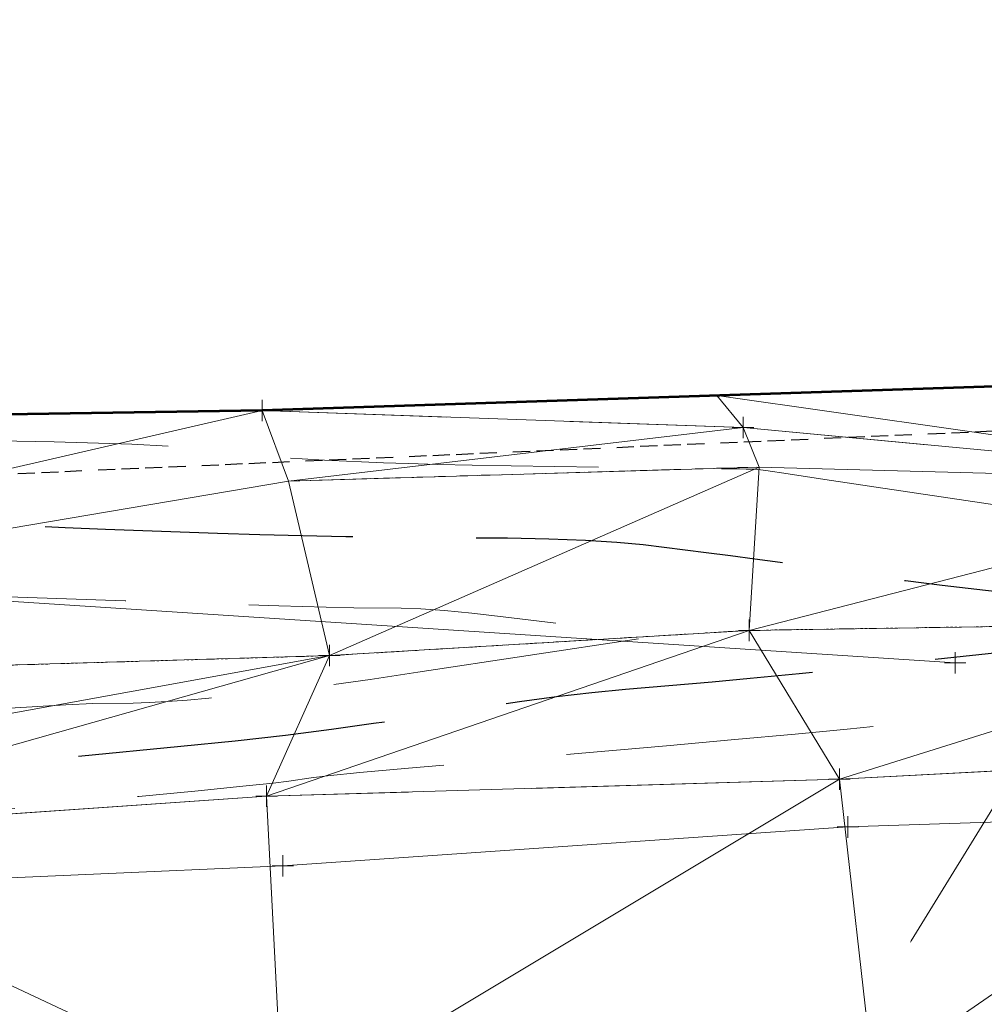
# Model space of a CAD drawing. Extents: x 2312693 to 2320081, y 680305 to 681656.
# Tile 29 of 37: x 2317167 to 2317212, y 681101 to 681147. Entities that reach past the tile are written whole.
import ezdxf

# ---------------------------------------------------------------- set-up
doc = ezdxf.new("R2010")
doc.units = 0
doc.header["$MEASUREMENT"] = 0
for name, pattern in [('DGN Style 2', [14.384926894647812, 8.630956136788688, -5.753970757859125]), ('DGN Style 3', [20.138897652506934, 14.38492689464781, -5.753970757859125]), ('fenceex', [0.9999999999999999, 0.85, -0.075, -0.075]), ('rowex', [4.85, 0.8, -0.375, -0.375, 0.8, -0.3, 0.8, -0.3, 0.8, -0.3]), ('stream', [1.4000000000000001, 0.7, -0.1, 0.1, -0.1, 0.1, -0.1, 0.1, -0.1]), ('treelt', [0.3, -0.15, -0.15])]:
    doc.linetypes.add(name, pattern=pattern)
for name, color, linetype, lineweight in [('DR_X_Ditch', 133, 'stream', 0), ('DT_X_Contour_Major', 132, 'DGN Style 3', 30), ('DT_X_Contour_Minor', 136, 'DGN Style 3', 0), ('DT_X_Terrain_Ground_Line', 92, 'DGN Style 3', 13), ('DT_X_Triangles', 91, 'Continuous', 0), ('PM_X_Transverse_Line', 7, 'Continuous', 0), ('PV_X_EOP', 7, 'DGN Style 3', 0), ('RD_X_Fence', 230, 'fenceex', 0), ('RW_X_Fee_RW', 6, 'rowex', 30), ('SV_X_Top_of_Bank', 97, 'DGN Style 2', 0), ('VG_X_Tree_Line_Lt', 3, 'treelt', 0)]:
    doc.layers.add(name, color=color, linetype=linetype, lineweight=lineweight)
doc.layers.add('SV_X_Shot_Marker (Construction)', color=40, linetype='Continuous', lineweight=0, transparency=0.5)
doc.layers.add('SV_X_Terrain_Boundary', color=7, linetype='Continuous', lineweight=53, plot=False)

# ---------------------------------------------------------------- blocks, each defined once
blk = doc.blocks.new('SVPT_216')
at = {"layer": 'SV_X_Shot_Marker (Construction)', "transparency": 33554495}
for p, q in [((1.455191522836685e-11, 0.02500000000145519), (1.455191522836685e-11, -0.02500000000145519)), ((-0.02499999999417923, 0), (0.02500000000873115, 0))]:
    blk.add_line(p, q, dxfattribs=at)
blk.add_point((1.455191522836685e-11, 0), dxfattribs=at)
blk = doc.blocks.new('SVPT_217')
at = {"layer": 'SV_X_Shot_Marker (Construction)', "transparency": 33554495}
for p, q in [((1.455191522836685e-11, 0.02500000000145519), (1.455191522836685e-11, -0.02500000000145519)), ((-0.02499999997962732, 0), (0.02500000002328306, 0))]:
    blk.add_line(p, q, dxfattribs=at)
blk.add_point((1.455191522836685e-11, 0), dxfattribs=at)
blk = doc.blocks.new('SVPT_218')
at = {"layer": 'SV_X_Shot_Marker (Construction)', "transparency": 33554495}
for p, q in [((0, 0.02500000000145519), (0, -0.02500000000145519)), ((-0.02499999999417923, 0), (0.02500000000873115, 0))]:
    blk.add_line(p, q, dxfattribs=at)
blk.add_point((0, 0), dxfattribs=at)
blk = doc.blocks.new('SVPT_219')
at = {"layer": 'SV_X_Shot_Marker (Construction)', "transparency": 33554495}
for p, q in [((0, 0.02500000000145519), (0, -0.02500000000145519)), ((-0.02499999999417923, 0), (0.02499999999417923, 0))]:
    blk.add_line(p, q, dxfattribs=at)
blk.add_point((0, 0), dxfattribs=at)
blk = doc.blocks.new('SVPT_423')
at = {"layer": 'SV_X_Shot_Marker (Construction)', "transparency": 33554495}
for p, q in [((0, 0.02500000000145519), (0, -0.02499999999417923)), ((-0.02499999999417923, 7.275957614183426e-12), (0.02500000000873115, 7.275957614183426e-12))]:
    blk.add_line(p, q, dxfattribs=at)
blk.add_point((0, 7.275957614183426e-12), dxfattribs=at)
blk = doc.blocks.new('SVPT_425')
at = {"layer": 'SV_X_Shot_Marker (Construction)', "transparency": 33554495}
for p, q in [((0, 0.02500000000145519), (0, -0.02499999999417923)), ((-0.02499999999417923, 7.275957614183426e-12), (0.02499999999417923, 7.275957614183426e-12))]:
    blk.add_line(p, q, dxfattribs=at)
blk.add_point((0, 7.275957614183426e-12), dxfattribs=at)
blk = doc.blocks.new('SVPT_427')
at = {"layer": 'SV_X_Shot_Marker (Construction)', "transparency": 33554495}
for p, q in [((0, 0.02500000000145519), (0, -0.02500000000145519)), ((-0.02499999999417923, 0), (0.02500000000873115, 0))]:
    blk.add_line(p, q, dxfattribs=at)
blk.add_point((0, 0), dxfattribs=at)
blk = doc.blocks.new('SVPT_428')
at = {"layer": 'SV_X_Shot_Marker (Construction)', "transparency": 33554495}
for p, q in [((-1.455191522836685e-11, 0.02500000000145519), (-1.455191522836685e-11, -0.02500000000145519)), ((-0.02500000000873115, 0), (0.02499999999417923, 0))]:
    blk.add_line(p, q, dxfattribs=at)
blk.add_point((-1.455191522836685e-11, 0), dxfattribs=at)
blk = doc.blocks.new('SVPT_429')
at = {"layer": 'SV_X_Shot_Marker (Construction)', "transparency": 33554495}
for p, q in [((0, 0.02499999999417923), (0, -0.02500000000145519)), ((-0.02499999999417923, 0), (0.02499999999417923, 0))]:
    blk.add_line(p, q, dxfattribs=at)
blk.add_point((0, 0), dxfattribs=at)
blk = doc.blocks.new('*U658', base_point=(2316970.9905, 681325.163, 1161.5595))
at = {"layer": 'DT_X_Contour_Major', "elevation": 1155.000000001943, "flags": 128}
blk.add_lwpolyline([(2317087.897176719, 681125.9102340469), (2317102.297665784, 681125.5300231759), (2317105.187477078, 681125.4509519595), (2317107.685272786, 681125.3766858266), (2317109.791052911, 681125.3072247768), (2317111.504817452, 681125.2425688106), (2317115.552168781, 681125.0765596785), (2317117.637293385, 681125.0143891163), (2317120.857153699, 681124.9523842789), (2317125.211749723, 681124.8905451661), (2317130.701081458, 681124.8288717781), (2317146.852280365, 681124.6646303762), (2317152.308004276, 681124.5938421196), (2317156.561776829, 681124.504658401), (2317159.613598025, 681124.3970792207), (2317161.463467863, 681124.2711045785), (2317164.793852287, 681123.9106449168), (2317166.131920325, 681123.7838805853), (2317167.648336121, 681123.673932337), (2317169.343099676, 681123.5808001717), (2317171.216210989, 681123.5044840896), (2317176.448971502, 681123.3233959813), (2317178.423662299, 681123.261590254), (2317180.423164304, 681123.2119891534), (2317182.447477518, 681123.1745926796), (2317184.496601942, 681123.1494008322), (2317189.994015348, 681123.0984954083), (2317191.936273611, 681123.0647052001), (2317193.639988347, 681123.001513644), (2317195.105159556, 681122.9089207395), (2317196.331787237, 681122.7869264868), (2317199.284736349, 681122.4224066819), (2317200.406642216, 681122.2800553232), (2317201.557647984, 681122.1263911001), (2317202.737753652, 681121.9614140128), (2317203.94695922, 681121.7851240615), (2317207.210307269, 681121.2999337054), (2317208.595349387, 681121.1076738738), (2317210.302964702, 681120.8947871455), (2317212.333153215, 681120.6612735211), (2317214.685914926, 681120.4071330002), (2317226.418140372, 681119.1730144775), (2317209.742444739, 681117.3913988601), (2317206.425787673, 681117.0408084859), (2317203.622543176, 681116.752586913), (2317201.332711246, 681116.5267341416), (2317199.556291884, 681116.3632501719), (2317195.503723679, 681116.0104513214), (2317193.940314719, 681115.8591971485), (2317192.289513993, 681115.6700337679), (2317190.551321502, 681115.4429611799), (2317188.725737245, 681115.1779793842), (2317183.740990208, 681114.4208156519), (2317181.776205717, 681114.1406851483), (2317179.620412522, 681113.8681664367), (2317177.273610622, 681113.6032595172), (2317174.735800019, 681113.3459643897), (2317167.713626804, 681112.6699931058), (2317165.190850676, 681112.4449068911), (2317162.889152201, 681112.27662671), (2317160.808531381, 681112.1651525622), (2317158.948988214, 681112.1104844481), (2317154.284976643, 681112.0404441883), (2317152.597220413, 681112.0064588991), (2317151.031960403, 681111.9570332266), (2317149.589196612, 681111.8921671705), (2317148.268929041, 681111.8118607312), (2317144.91154381, 681111.5771230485), (2317143.409242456, 681111.4806554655), (2317141.420377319, 681111.3673059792), (2317138.944948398, 681111.2370745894), (2317135.982955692, 681111.0899612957), (2317127.435556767, 681110.675149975), (2317124.430128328, 681110.5243386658), (2317121.824392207, 681110.3830132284), (2317119.618348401, 681110.2511736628), (2317117.811996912, 681110.1288199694), (2317110.314972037, 681109.5799697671), (2317098.600407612, 681107.7226389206), (2317096.348596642, 681107.3666428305), (2317094.613691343, 681107.0946534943), (2317093.395691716, 681106.906670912), (2317092.694597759, 681106.8026950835), (2317090.628939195, 681106.5134903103), (2317089.695581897, 681104.7571271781), (2317089.452353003, 681104.201028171), (2317089.122676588, 681103.2854582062), (2317088.706552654, 681102.0104172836), (2317088.2039812, 681100.3759054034), (2317085.656936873, 681091.9094177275), (2317092.246207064, 681084.9604261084), (2317093.526147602, 681083.5961970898), (2317094.541996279, 681082.4816492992), (2317095.293753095, 681081.6167827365), (2317095.781418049, 681081.0015974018), (2317097.440973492, 681078.7133220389), (2317100.197619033, 681078.4230647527), (2317100.950569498, 681078.3445738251), (2317102.028001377, 681078.2334970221), (2317103.42991467, 681078.0898343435), (2317105.156309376, 681077.9135857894), (2317113.969941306, 681077.0150588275), (2317118.809772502, 681076.9835686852), (2317119.800047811, 681076.9744057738), (2317120.696660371, 681076.9604128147), (2317121.499610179, 681076.941589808), (2317122.208897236, 681076.9179367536), (2317123.975445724, 681076.8484218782), (2317125.059760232, 681076.8194473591), (2317126.987792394, 681076.7846599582), (2317129.759542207, 681076.7440596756), (2317133.375009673, 681076.6976465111), (2317144.141213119, 681076.5661275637), (2317147.961608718, 681076.5176080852), (2317151.348142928, 681076.4706888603), (2317154.300815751, 681076.4253698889), (2317156.819627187, 681076.3816511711), (2317162.957975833, 681076.267201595), (2317165.750891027, 681076.1979810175), (2317169.525875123, 681076.076156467), (2317174.282928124, 681075.9017279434), (2317180.022050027, 681075.6746954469), (2317196.635800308, 681074.9991368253), (2317202.095832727, 681074.7772031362), (2317206.015617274, 681074.6180710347), (2317208.395153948, 681074.5217405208), (2317209.23444275, 681074.4882115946), (2317209.418882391, 681074.4825365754), (2317209.488337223, 681074.4796661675), (2317209.558371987, 681074.4753112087), (2317209.628986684, 681074.4694716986), (2317209.700181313, 681074.4621476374), (2317210.033776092, 681074.4245047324), (2317209.959732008, 681074.3734069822), (2317209.944894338, 681074.3630563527), (2317209.932114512, 681074.3539035), (2317209.921392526, 681074.3459484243), (2317209.912728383, 681074.3391911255), (2317209.892367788, 681074.3227686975), (2317209.91889768, 681074.180940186), (2317210.0137578, 681073.7677714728), (2317210.176948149, 681073.0832625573), (2317210.408468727, 681072.1274134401), (2317211.648335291, 681067.0336570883)], dxfattribs=at)
at = {"layer": 'DT_X_Contour_Minor', "flags": 128}
for points, elevation in [([(2317216.181891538, 681130.2959066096), (2317227.585707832, 681127.5703844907), (2317230.38885839, 681126.9004290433), (2317230.782286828, 681126.786014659), (2317231.052024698, 681126.6603931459), (2317231.198071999, 681126.523564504), (2317231.220428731, 681126.3755287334), (2317231.036148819, 681125.6585451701), (2317240.717687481, 681123.4094218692), (2317242.528482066, 681122.9233781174), (2317243.811634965, 681122.429156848), (2317244.56714618, 681121.926758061), (2317244.795015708, 681121.4161817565), (2317244.699145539, 681120.0437415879), (2317244.57073443, 681119.5305182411), (2317244.257403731, 681119.0201783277), (2317243.759153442, 681118.5127218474), (2317243.075983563, 681118.0081488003), (2317241.007637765, 681116.6664652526), (2317240.268007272, 681116.2123526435), (2317239.60037514, 681115.8562774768), (2317239.004741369, 681115.5982397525), (2317238.481105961, 681115.4382394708), (2317237.180742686, 681115.1422886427), (2317236.619277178, 681115.0280854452), (2317235.91015311, 681114.9074389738), (2317235.053370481, 681114.7803492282), (2317234.048929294, 681114.6468162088), (2317231.173541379, 681114.282137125), (2317229.943917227, 681114.1297390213), (2317228.411585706, 681113.9460540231), (2317226.576546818, 681113.7310821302), (2317224.438800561, 681113.4848233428), (2317213.756334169, 681112.2626129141), (2317208.852995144, 681104.2659430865), (2317207.891459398, 681102.7090170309), (2317207.108283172, 681101.4653830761), (2317206.503466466, 681100.5350412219), (2317206.077009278, 681099.9179914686), (2317204.50304795, 681097.7694408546), (2317205.28726749, 681088.7278569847), (2317205.44282727, 681087.0142605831), (2317205.573412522, 681085.7484358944), (2317205.679023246, 681084.9303829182), (2317205.759659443, 681084.5601016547), (2317206.077687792, 681083.8769230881), (2317206.571661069, 681083.8306977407), (2317206.691742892, 681083.8186369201), (2317206.840285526, 681083.8022653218), (2317207.017288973, 681083.7815829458), (2317207.222753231, 681083.7565897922), (2317207.808605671, 681083.6841936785), (2317208.141715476, 681083.6443014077), (2317208.70165556, 681083.5789216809), (2317209.488425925, 681083.488054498), (2317210.502026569, 681083.3716998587), (2317213.507401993, 681083.0274375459), (2317214.790358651, 681082.9002922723), (2317216.385197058, 681082.777053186), (2317218.291917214, 681082.6577202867), (2317220.510519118, 681082.5422935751), (2317226.842633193, 681082.2396972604), (2317229.168681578, 681082.1383451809), (2317231.397741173, 681082.0612361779), (2317233.529811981, 681082.0083702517), (2317235.564894, 681081.9797474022), (2317240.862461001, 681081.9357439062), (2317242.943270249, 681081.9012054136), (2317245.212522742, 681081.8305925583), (2317247.670218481, 681081.7239053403), (2317250.316357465, 681081.5811437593), (2317257.62398575, 681081.1523470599), (2317260.390473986, 681080.992341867), (2317263.20921748, 681080.8339238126), (2317266.080216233, 681080.6770928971), (2317269.003470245, 681080.5218491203), (2317282.767251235, 681079.8010814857), (2317275.261209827, 681077.7990765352), (2317273.672549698, 681077.3597079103), (2317272.123444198, 681076.8996041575), (2317270.613893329, 681076.4187652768), (2317269.143897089, 681075.9171912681), (2317265.276646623, 681074.5520137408), (2317263.935598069, 681074.0890611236), (2317262.812890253, 681073.7240864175), (2317261.908523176, 681073.4570896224), (2317261.222496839, 681073.2880707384), (2317259.684214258, 681072.9679909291), (2317259.170896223, 681072.8529588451), (2317258.784654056, 681072.7479224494), (2317258.525487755, 681072.6528817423), (2317258.393397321, 681072.5678367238), (2317258.073485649, 681072.1942832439), (2317257.645563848, 681070.0140683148), (2317257.557286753, 681069.5961252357), (2317257.475850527, 681069.2766738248), (2317257.401255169, 681069.0557140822), (2317257.33350068, 681068.933246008), (2317257.033275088, 681068.5915422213)], 1157.000000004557), ([(2317119.485004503, 681128.1400245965), (2317156.413488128, 681127.764499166), (2317163.471243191, 681127.6796211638), (2317168.818015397, 681127.5859266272), (2317172.453804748, 681127.4834155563), (2317174.378611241, 681127.3720879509), (2317177.230118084, 681127.0634589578), (2317178.295518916, 681126.956442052), (2317179.353091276, 681126.8668630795), (2317180.402835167, 681126.7947220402), (2317181.444750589, 681126.7400189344), (2317184.212753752, 681126.6173945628), (2317185.363355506, 681126.5736776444), (2317186.739158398, 681126.534495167), (2317188.340162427, 681126.4998471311), (2317190.166367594, 681126.4697335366), (2317195.336516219, 681126.3954765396), (2317197.07655062, 681126.3707074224), (2317198.419042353, 681126.3520928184), (2317199.363991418, 681126.3396327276), (2317199.911397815, 681126.3333271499), (2317200.841091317, 681126.3247182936), (2317201.150178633, 681126.3213958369), (2317201.380170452, 681126.3178851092), (2317201.531066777, 681126.3141861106), (2317201.602867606, 681126.310298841), (2317201.688875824, 681126.2996817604), (2317202.058221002, 681126.2454801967), (2317203.101750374, 681126.0908383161), (2317204.819463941, 681125.8357561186), (2317207.211361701, 681125.4802336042), (2317214.488667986, 681124.3982531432), (2317217.038560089, 681124.0261847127), (2317219.230256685, 681123.7214647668), (2317221.063757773, 681123.4840933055), (2317222.539063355, 681123.314070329), (2317225.99561756, 681122.9504737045), (2317227.397843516, 681122.7779583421), (2317229.012105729, 681122.533109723), (2317230.838404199, 681122.2159278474), (2317232.876738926, 681121.8264127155), (2317238.595013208, 681120.6912613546), (2317240.479162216, 681120.3169684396), (2317241.84290353, 681120.0454532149), (2317242.686237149, 681119.8767156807), (2317243.009163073, 681119.8107558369), (2317243.176421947, 681119.7718998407), (2317243.231211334, 681119.7578270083), (2317243.270135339, 681119.7447505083), (2317243.293193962, 681119.7326703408), (2317243.300387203, 681119.7215865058), (2317243.298415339, 681119.6933580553), (2317243.29577417, 681119.6828020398), (2317243.289329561, 681119.6723053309), (2317243.279081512, 681119.6618679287), (2317243.265030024, 681119.651489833), (2317243.222488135, 681119.623893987), (2317243.007449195, 681119.5690751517), (2317242.39423879, 681119.4253155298), (2317241.382856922, 681119.1926151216), (2317239.97330359, 681118.870973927), (2317235.683599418, 681117.8946763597), (2317234.211639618, 681117.5661609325), (2317233.013038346, 681117.3128378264), (2317232.087795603, 681117.1347070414), (2317231.435911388, 681117.0317685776), (2317230.062031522, 681116.8575224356), (2317229.378024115, 681116.7736665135), (2317228.356411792, 681116.6527833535), (2317226.997194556, 681116.4948729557), (2317225.300372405, 681116.2999353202), (2317220.32537345, 681115.7307319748), (2317218.460526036, 681115.5191299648), (2317216.597233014, 681115.3112264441), (2317214.735494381, 681115.1070214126), (2317212.875310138, 681114.9065148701), (2317207.916891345, 681114.3767620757), (2317205.866287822, 681114.1660582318), (2317203.433291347, 681113.931261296), (2317200.617901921, 681113.672371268), (2317197.420119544, 681113.3893881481), (2317188.382842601, 681112.6026423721), (2317185.368683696, 681112.337078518), (2317183.104164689, 681112.1304462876), (2317181.589285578, 681111.9827456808), (2317180.824046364, 681111.8939766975), (2317179.782928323, 681111.7358349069), (2317179.052591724, 681111.6465255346), (2317177.642420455, 681111.4972037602), (2317175.552414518, 681111.2878695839), (2317172.782573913, 681111.0185230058), (2317158.270370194, 681109.6215433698), (2317156.429216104, 681108.0892861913), (2317156.01061441, 681107.6200520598), (2317155.543875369, 681106.8690313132), (2317155.028998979, 681105.8362239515), (2317154.465985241, 681104.5216299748), (2317152.900432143, 681100.6403305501), (2317152.367296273, 681099.3250825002), (2317151.942053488, 681098.2903129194), (2317151.624703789, 681097.5360218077), (2317151.415247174, 681097.062209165), (2317151.000553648, 681096.1726800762), (2317150.861794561, 681095.8718918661), (2317150.756537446, 681095.6366740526), (2317150.684782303, 681095.4670266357), (2317150.646529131, 681095.3629496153), (2317150.546185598, 681095.0302544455), (2317151.371360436, 681093.8229574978), (2317151.632440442, 681093.427577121), (2317152.062034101, 681092.758848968), (2317152.660141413, 681091.8167730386), (2317153.426762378, 681090.6013493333), (2317155.695769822, 681086.9957557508), (2317156.468520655, 681085.7627859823), (2317157.085017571, 681084.7680718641), (2317157.545260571, 681084.0116133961), (2317157.849249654, 681083.4934105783), (2317158.903272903, 681081.6310606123), (2317174.011838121, 681080.3586150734), (2317176.894524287, 681080.1153684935), (2317179.067483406, 681079.9309625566), (2317180.530715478, 681079.8053972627), (2317181.284220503, 681079.7386726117), (2317182.347264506, 681079.6391943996), (2317182.713914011, 681079.6043487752), (2317183.016579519, 681079.5744205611), (2317183.255261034, 681079.5494097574), (2317183.429958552, 681079.5293163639), (2317184.095917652, 681079.4470211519), (2317202.429429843, 681078.8829177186), (2317206.144954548, 681078.7457797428), (2317209.434309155, 681078.5761244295), (2317212.297493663, 681078.373951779), (2317214.734508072, 681078.1392617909), (2317220.664986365, 681077.470065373), (2317222.732393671, 681077.244680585), (2317224.486756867, 681077.0704235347), (2317225.928075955, 681076.947294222), (2317227.056350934, 681076.8752926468), (2317229.647692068, 681076.7514587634), (2317230.853265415, 681076.7078746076), (2317232.526479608, 681076.6699975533), (2317234.667334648, 681076.6378276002), (2317237.275830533, 681076.6113647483), (2317250.539973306, 681076.5011880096), (2317242.468378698, 681074.8216822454), (2317240.900561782, 681074.4432615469), (2317239.656365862, 681074.0277876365), (2317238.735790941, 681073.5752605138), (2317238.138837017, 681073.0856801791), (2317236.108167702, 681070.7145144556), (2317236.037741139, 681070.3556987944), (2317235.976683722, 681070.2339572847), (2317235.823694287, 681070.0225108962), (2317235.578772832, 681069.721359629), (2317235.241919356, 681069.330503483), (2317233.455428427, 681067.2971967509)], 1156.000000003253), ([(2316751.891051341, 681116.1990886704), (2316751.669681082, 681115.7647972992), (2316751.596110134, 681115.5084501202), (2316751.470270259, 681114.925533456), (2316751.292161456, 681114.0160473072), (2316751.061783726, 681112.7799916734), (2316750.377751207, 681109.0484173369), (2316750.220204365, 681107.8212226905), (2316750.260588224, 681106.9383195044), (2316750.498902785, 681106.3997077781), (2316750.935148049, 681106.2053875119), (2316753.432797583, 681106.101906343), (2316755.924047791, 681105.6247068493), (2316757.164356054, 681105.5019518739), (2316759.817602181, 681105.3382010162), (2316763.883786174, 681105.1334542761), (2316769.362908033, 681104.887711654), (2316785.857816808, 681104.1777368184), (2316791.511072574, 681103.9450629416), (2316796.099658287, 681103.7795224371), (2316799.623573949, 681103.6811153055), (2316802.082819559, 681103.6498415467), (2316807.221247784, 681103.6559560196), (2316809.663326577, 681103.6677745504), (2316813.135741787, 681103.6986442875), (2316817.638493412, 681103.7485652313), (2316823.171581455, 681103.8175373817), (2316839.300264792, 681104.0268647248), (2316844.972087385, 681104.0943330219), (2316849.89104266, 681104.1397424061), (2316854.057130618, 681104.1630928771), (2316857.470351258, 681104.1643844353), (2316865.568449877, 681104.1384167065), (2316869.187053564, 681104.2263868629), (2316873.969290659, 681104.5097731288), (2316879.915161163, 681104.9885755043), (2316887.024665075, 681105.6627939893), (2316907.534853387, 681107.7212647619), (2316914.375274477, 681108.3994647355), (2316919.51389651, 681108.8902115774), (2316922.950719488, 681109.1935052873), (2316924.685743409, 681109.309345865), (2316927.043408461, 681109.3683165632), (2316927.924805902, 681109.4053263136), (2316928.800749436, 681109.4721275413), (2316929.671239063, 681109.5687202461), (2316930.536274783, 681109.695104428), (2316934.560382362, 681110.3544107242), (2316951.499174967, 681108.4201253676), (2316954.827706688, 681108.069635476), (2316957.553819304, 681107.8471452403), (2316959.677512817, 681107.75265466), (2316961.198787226, 681107.7861637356), (2316964.452293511, 681108.0461874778), (2316965.778657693, 681108.1356203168), (2316967.317620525, 681108.2089010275), (2316969.069182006, 681108.2660296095), (2316971.033342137, 681108.307006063), (2316976.554567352, 681108.3947404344), (2316978.691171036, 681108.4228007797), (2316980.960063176, 681108.4411810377), (2316983.361243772, 681108.4498812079), (2316985.894712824, 681108.4489012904), (2316992.827014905, 681108.433381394), (2316995.358389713, 681108.4238627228), (2316997.753287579, 681108.4069466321), (2317000.011708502, 681108.3826331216), (2317002.133652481, 681108.3509221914), (2317007.610200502, 681108.2564964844), (2317009.499670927, 681108.273449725), (2317011.060671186, 681108.3951287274), (2317012.293201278, 681108.6215334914), (2317013.197261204, 681108.952664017), (2317016.64977714, 681110.7422999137), (2317018.697316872, 681109.997299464), (2317019.188773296, 681109.8484944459), (2317019.785625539, 681109.7213652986), (2317020.4878736, 681109.6159120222), (2317021.295517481, 681109.5321346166), (2317023.589762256, 681109.337629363), (2317024.605199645, 681109.2514163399), (2317025.93082823, 681109.1386562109), (2317027.566648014, 681108.9993489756), (2317029.512658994, 681108.8334946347), (2317035.115609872, 681108.3558202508), (2317037.394865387, 681108.2161121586), (2317040.030418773, 681108.15524367), (2317043.022270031, 681108.1732147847), (2317046.37041916, 681108.2700255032), (2317055.773880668, 681108.6333068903), (2317058.956738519, 681108.7517475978), (2317061.452715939, 681108.8346086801), (2317063.26181293, 681108.8818901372), (2317064.384029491, 681108.893591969), (2317066.460766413, 681108.8773573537), (2317067.543717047, 681108.8993263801), (2317069.235016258, 681108.9774094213), (2317071.534664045, 681109.1116064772), (2317074.442660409, 681109.3019175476), (2317083.008448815, 681109.8842324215), (2317086.038904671, 681110.0844598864), (2317088.705930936, 681110.2484061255), (2317091.009527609, 681110.3760711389), (2317092.94969469, 681110.4674549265), (2317097.638900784, 681110.662770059), (2317099.55019903, 681110.7541393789), (2317101.767189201, 681110.8817609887), (2317104.289871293, 681111.0456348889), (2317107.118245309, 681111.2457610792), (2317115.068165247, 681111.8277673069), (2317117.937154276, 681112.0313765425), (2317120.581681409, 681112.2056995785), (2317123.001746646, 681112.350736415), (2317125.197349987, 681112.4664870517), (2317130.753009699, 681112.7361071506), (2317133.219070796, 681112.8695404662), (2317136.4505093, 681113.0676253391), (2317140.447325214, 681113.3303617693), (2317145.209518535, 681113.6577497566), (2317158.929203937, 681114.6169864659), (2317163.519156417, 681114.9330602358), (2317166.999249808, 681115.1618540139), (2317169.369484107, 681115.3033678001), (2317170.629859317, 681115.3576015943), (2317172.511047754, 681115.385851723), (2317173.261078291, 681115.4079016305), (2317174.100278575, 681115.4528637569), (2317175.028648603, 681115.5207381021), (2317176.046188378, 681115.611524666), (2317178.878520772, 681115.8841717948), (2317180.108632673, 681116.0193173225), (2317181.67471908, 681116.2202685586), (2317183.576779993, 681116.4870255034), (2317185.814815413, 681116.8195881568), (2317197.042921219, 681118.5250938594), (2317189.799928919, 681119.4191878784), (2317188.33793034, 681119.5877929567), (2317187.056074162, 681119.7104250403), (2317185.954360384, 681119.7870841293), (2317185.032789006, 681119.8177702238), (2317182.815455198, 681119.8383024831), (2317181.524467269, 681119.8645378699), (2317179.314503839, 681119.9278448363), (2317176.185564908, 681120.0282233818), (2317172.137650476, 681120.1656735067), (2317160.117911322, 681120.5816359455), (2317156.072464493, 681120.7291060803), (2317152.950928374, 681120.8595446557), (2317150.753302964, 681120.9729516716), (2317149.479588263, 681121.0693271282), (2317147.314896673, 681121.3036195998), (2317146.112513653, 681121.3855009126), (2317144.128883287, 681121.4554254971), (2317141.364005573, 681121.5133933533), (2317137.817880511, 681121.5594044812), (2317127.319883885, 681121.6661585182), (2317123.493095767, 681121.716861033), (2317119.886228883, 681121.7889030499), (2317116.499283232, 681121.8822845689), (2317113.332258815, 681121.9970055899), (2317105.18008868, 681122.3313809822), (2317101.986497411, 681122.4547919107), (2317098.519851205, 681122.574243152), (2317094.780150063, 681122.6897347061), (2317090.767393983, 681122.8012665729), (2317079.702637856, 681123.0934053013), (2317075.974644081, 681123.1875095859), (2317073.089229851, 681123.2507183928), (2317071.046395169, 681123.2830317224), (2317069.84614003, 681123.2844495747), (2317067.768899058, 681123.2470365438), (2317067.066894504, 681123.2596172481), (2317066.518811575, 681123.3254191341), (2317066.124650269, 681123.4444422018), (2317065.884410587, 681123.616686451), (2317065.122442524, 681124.5446757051)], 1154.000000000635)]:
    blk.add_lwpolyline(points, dxfattribs=dict(at, elevation=elevation))
at = {"layer": 'DT_X_Triangles'}
mesh = blk.add_polyface(dxfattribs=at)
corners = [(2316970.864, 681169.28, 1151.287), (2316961.54, 681215.2826999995, 1149.666), (2316951.507, 681214.657600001, 1150.666), (2316969.615136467, 681258.8548233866, 1150.98237552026), (2316975.854, 681139.0156000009, 1147.809), (2316965.192, 681164.1276000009, 1148.497), (2316955.51, 681137.7735, 1151.058), (2316965.6, 681119.152, 1147.895), (2316975.387999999, 681485.0921999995, 1145.066), (2316967.004, 681486.0773000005, 1149.371), (2316957.3, 681424.981399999, 1147.635), (2316980.941, 681484.1131999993, 1149.746), (2316964.22, 681419.141, 1149.882), (2316971.094, 681214.9186999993, 1151.284), (2317016.49, 681538.3574999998, 1150.224), (2316988.83, 681144.552, 1151.079), (2316985.535999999, 681120.547, 1148.03), (2317000.604, 681553.3536999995, 1149.15), (2316976.605, 681234.0041999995, 1151.328772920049), (2316993.781114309, 681201.4893708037, 1152.011425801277), (2317000.981954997, 681187.8579929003, 1152.228584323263), (2317009.878, 681547.2761999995, 1146.995), (2317002.287, 681123.47, 1151.252), (2317008.258, 681119.0059999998, 1151.294), (2317034.72, 681123.9909999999, 1151.669), (2317067.286, 681652.090600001, 1146.553), (2317062.97, 681655.9808999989, 1150.091), (2317086.175, 681646.357100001, 1148.481), (2317091.781, 681640.8226999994, 1150.478), (2317040.851, 681115.315, 1151.594), (2317070.796, 681124.6479999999, 1154.435), (2317074.984, 681115.45, 1151.439), (2317117.741, 681128.113, 1155.986), (2317121.040999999, 681115.793, 1152.143), (2317178.532, 681129.0549999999, 1156.474), (2317179.773, 681125.758, 1155.771), (2317200.999, 681128.2579999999, 1156.517), (2317199.780179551, 681129.7553209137, 1156.482846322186), (2317181.679, 681117.6, 1153.324), (2317201.760999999, 681126.416, 1156.03), (2317201.293, 681118.7809999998, 1154.187), (2317228.188, 681125.7100000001, 1156.801), (2317228.412, 681130.699, 1157.385621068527), (2317229.045, 681119.2139999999, 1155.085), (2317250.226882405, 681132.6006433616, 1158.210567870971), (2317243.269, 681119.686, 1155.979)]
mesh.append_faces([[corners[k] for k in face] for face in [(0, 1, 2), (1, 3, 2), (4, 5, 6), (7, 4, 6), (8, 9, 10), (11, 8, 10), (12, 11, 10), (13, 3, 1), (0, 13, 1), (14, 11, 12), (15, 0, 5), (4, 15, 5), (16, 4, 7), (8, 17, 9), (13, 18, 3), (19, 13, 0), (20, 19, 0), (15, 20, 0), (19, 18, 13), (11, 14, 8), (21, 17, 8), (14, 21, 8), (16, 15, 4), (22, 15, 16), (23, 22, 16), (24, 20, 15), (22, 24, 15), (25, 26, 17), (21, 25, 17), (23, 24, 22), (27, 25, 21), (14, 27, 21), (28, 27, 14), (29, 30, 24), (31, 32, 30), (33, 32, 31), (33, 34, 32), (35, 34, 33), (36, 37, 34), (35, 36, 34), (38, 39, 35), (39, 36, 35), (40, 39, 38), (41, 42, 37), (36, 41, 37), (39, 41, 36), (41, 39, 40), (43, 41, 40), (44, 42, 41), (43, 45, 41)]])
mesh = blk.add_polyface(dxfattribs=at)
corners = [(2316975.886, 681116.8179999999, 1153.066), (2316965.6, 681119.152, 1147.895), (2316958.259, 681116.402, 1152.948), (2316959.141, 681100.8489999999, 1154.805), (2316984.505999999, 681101.8389999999, 1154.74), (2316985.535999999, 681120.547, 1148.03), (2317010.231, 681114.364, 1153.332), (2317012.975, 681102.96, 1154.565), (2317008.258, 681119.0059999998, 1151.294), (2317021.829, 681107.82, 1154.539), (2317040.851, 681115.315, 1151.594), (2317034.72, 681123.9909999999, 1151.669), (2317038.978, 681103.9769999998, 1154.452), (2317039.047, 681106.7049999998, 1154.425), (2317066.827, 681107.739, 1154.438), (2317068.100999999, 681105.583, 1154.681), (2317074.984, 681115.45, 1151.439), (2317070.796, 681124.6479999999, 1154.435), (2317093.478, 681108.885, 1154.717), (2317068.515, 681091.285, 1154.797), (2317093.595, 681106.6359999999, 1155.042), (2317121.040999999, 681115.793, 1152.143), (2317121.024, 681110.022, 1155.18), (2317121.879, 681107.9909999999, 1155.449), (2317121.348, 681093.8809999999, 1155.512), (2317144.815, 681110.9029999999, 1155.324), (2317181.679, 681117.6, 1153.324), (2317179.773, 681125.758, 1155.771), (2317151.913, 681109.1849999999, 1155.918), (2317151.683, 681095.075, 1156.019), (2317179.503, 681096.213, 1156.525), (2317178.738, 681111.0269999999, 1156.264), (2317205.504, 681111.8210000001, 1156.815), (2317201.293, 681118.7809999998, 1154.187), (2317207.082, 681097.9299999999, 1157.049), (2317229.045, 681119.2139999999, 1155.085), (2317229.012, 681113.079, 1157.342), (2317231.502, 681098.6919999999, 1157.605), (2317237.831999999, 681113.945, 1157.435), (2317246.093, 681113.5729999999, 1157.82), (2317243.269, 681119.686, 1155.979)]
mesh.append_faces([[corners[k] for k in face] for face in [(0, 1, 2), (3, 0, 2), (4, 0, 3), (0, 5, 1), (6, 5, 0), (4, 6, 0), (7, 6, 4), (6, 8, 5), (6, 9, 8), (10, 11, 8), (9, 10, 8), (7, 9, 6), (12, 9, 7), (13, 10, 9), (12, 13, 9), (14, 13, 12), (15, 14, 12), (14, 10, 13), (14, 16, 10), (16, 17, 10), (18, 16, 14), (15, 18, 14), (19, 20, 15), (20, 18, 15), (18, 21, 16), (20, 22, 18), (22, 21, 18), (23, 22, 20), (24, 23, 20), (25, 21, 22), (23, 25, 22), (25, 26, 21), (26, 27, 21), (28, 25, 23), (29, 28, 23), (28, 26, 25), (30, 31, 28), (31, 26, 28), (30, 32, 31), (33, 26, 31), (32, 33, 31), (34, 32, 30), (32, 35, 33), (36, 35, 32), (34, 36, 32), (37, 36, 34), (38, 35, 36), (39, 38, 36), (37, 39, 36), (38, 40, 35)]])
mesh = blk.add_polyface(dxfattribs=at)
corners = [(2317153.41, 681061.7719999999, 1154.043), (2317152.995, 681072.907, 1154), (2317096.865, 681070.5329999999, 1152.363), (2317152.008, 681081.385, 1155.872), (2317151.683, 681095.075, 1156.019), (2317121.348, 681093.8809999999, 1155.512), (2317151.591, 681079.323, 1155.802), (2317121.962, 681079.682, 1155.376), (2317121.977, 681077.263, 1155.12), (2317180.497, 681079.0889999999, 1155.888), (2317179.503, 681096.213, 1156.525), (2317151.913, 681109.1849999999, 1155.918), (2317180.451, 681082.4, 1156.4), (2317209.547, 681074.4199999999, 1154.986), (2317208.771, 681067.0119999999, 1154.867), (2317207.658, 681083.968, 1157.037), (2317207.082, 681097.9299999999, 1157.049), (2317210.895, 681082.113, 1156.834), (2317231.592, 681084.904, 1157.54), (2317231.502, 681098.6919999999, 1157.605), (2317231.357, 681067.182, 1155.911), (2317231.591, 681074.624, 1155.62), (2317231.781, 681070.4229999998, 1155.803), (2317261.796, 681068.853, 1157.202), (2317263.014, 681086.277, 1158.321), (2317262.239, 681100.111, 1158.437), (2317263.156, 681077.7509999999, 1156.253), (2317262.181, 681072.4710000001, 1157.187), (2317285.713, 681070.771, 1158.311), (2317286.18, 681075.6529999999, 1158.188), (2317286.752, 681087.1799999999, 1159.105), (2317286.418, 681101.296, 1159.189), (2317286.679, 681080.21, 1157.149), (2317312.455, 681073.6429999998, 1159.862), (2317312.81, 681068.541, 1159.769), (2317312.514, 681088.739, 1160.078), (2317312.628999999, 681102.4949999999, 1160.155), (2317312.573, 681084.3080000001, 1158.484)]
mesh.append_faces([[corners[k] for k in face] for face in [(0, 1, 2), (3, 4, 5), (6, 3, 7), (1, 6, 8), (1, 9, 6), (9, 3, 6), (10, 11, 4), (3, 10, 4), (12, 10, 3), (9, 12, 3), (13, 9, 1), (14, 13, 1), (0, 14, 1), (15, 16, 10), (12, 15, 10), (9, 15, 12), (13, 17, 9), (17, 15, 9), (15, 18, 16), (18, 19, 16), (17, 18, 15), (20, 13, 14), (21, 17, 13), (22, 21, 13), (20, 22, 13), (21, 18, 17), (23, 22, 20), (24, 25, 19), (18, 24, 19), (26, 18, 21), (27, 26, 21), (22, 27, 21), (26, 24, 18), (23, 27, 22), (28, 27, 23), (29, 26, 27), (28, 29, 27), (30, 31, 25), (24, 30, 25), (32, 30, 24), (26, 32, 24), (29, 32, 26), (33, 29, 28), (34, 33, 28), (33, 32, 29), (35, 36, 31), (30, 35, 31), (33, 37, 32), (37, 30, 32), (37, 35, 30)]])

msp = doc.modelspace()

# ---------------------------------------------------------------- linework, layer by layer
at = {"layer": 'DR_X_Ditch', "extrusion": (-0.002645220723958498, -0.8663242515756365, 0.4994750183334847), "elevation": -595622.7394927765, "flags": 128}
msp.add_lwpolyline([(2315110.783678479, 344734.0565626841), (2315138.534227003, 344735.0931212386), (2315152.756719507, 344736.1250626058)], dxfattribs=at)
at = {"layer": 'DR_X_Ditch'}
msp.add_polyline3d([(2317074.984, 681115.45, 1151.439), (2317121.041, 681115.793, 1152.143), (2317181.679, 681117.6, 1153.324), (2317201.293, 681118.7809999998, 1154.187)], dxfattribs=at)
at = {"layer": 'PM_X_Transverse_Line'}
for points in [[(2317205.899, 681109.591, 1156.877), (2317229.72, 681110.385, 1157.417), (2317261.181, 681111.74, 1158.267), (2317286.198, 681112.9789999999, 1159.04), (2317312.544, 681114.266, 1159.99), (2317336.566, 681115.244, 1161.101), (2317364.861, 681116.527, 1162.456), (2317389.966, 681117.59, 1163.761), (2317417.901, 681118.718, 1165.224), (2317447.699, 681120.23, 1166.706), (2317470.805, 681121.07, 1167.759), (2317501.188, 681122.467, 1169.124)], [(2317205.899, 681109.591, 1156.877), (2317179.5, 681107.774, 1156.39), (2317151.877, 681106.5549999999, 1155.925), (2317121.314, 681105.3709999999, 1155.474), (2317094.11, 681104.076, 1155.091), (2317068.375, 681103.061, 1154.736), (2317039.258, 681101.766, 1154.496), (2317012.435, 681100.6209999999, 1154.572), (2316985.06, 681099.4689999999, 1154.79), (2316959.289, 681098.387, 1154.871), (2316929.89, 681097.291, 1155.004), (2316903.3, 681096.433, 1155.001), (2316871.7, 681095.411, 1155.053), (2316842.722, 681093.767, 1155.223), (2316810.453, 681092.382, 1155.578), (2316784.227, 681091.419, 1156.054), (2316756.528, 681089.907, 1156.895), (2316725.368, 681088.872, 1158.095)]]:
    msp.add_polyline3d(points, dxfattribs=at)
at = {"layer": 'PV_X_EOP'}
for points in [[(2317205.504, 681111.821, 1156.815), (2317229.012, 681113.079, 1157.342), (2317246.093, 681113.573, 1157.82), (2317260.902, 681114.433, 1158.164), (2317285.91, 681115.581, 1158.93), (2317311.823, 681116.353, 1159.881), (2317336.677999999, 681117.6529999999, 1161.007), (2317364.712, 681118.684, 1162.405), (2317390.226, 681119.887, 1163.711), (2317418.248, 681121.228, 1165.134), (2317447.857, 681122.4569999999, 1166.624), (2317470.83, 681123.7319999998, 1167.653), (2317500.963, 681124.6209999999, 1169.064)], [(2317205.504, 681111.821, 1156.815), (2317178.738, 681111.027, 1156.264), (2317151.913, 681109.1849999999, 1155.918), (2317121.879, 681107.9909999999, 1155.449), (2317093.595, 681106.6359999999, 1155.042), (2317068.101, 681105.583, 1154.681), (2317038.978, 681103.977, 1154.452), (2317012.975, 681102.96, 1154.565), (2316984.506, 681101.8389999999, 1154.74), (2316959.141, 681100.8489999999, 1154.805), (2316929.521, 681099.954, 1154.908), (2316903.107, 681099.196, 1154.908), (2316871.323, 681097.605, 1154.961), (2316842.62, 681096.588, 1155.12), (2316810.197, 681095.243, 1155.493), (2316783.871, 681094.097, 1155.973), (2316756.26, 681092.372, 1156.797), (2316724.53, 681091.002, 1158.076)]]:
    msp.add_polyline3d(points, dxfattribs=at)
at = {"layer": 'RD_X_Fence', "extrusion": (-0.01176779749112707, -0.0003521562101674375, 0.9999306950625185), "elevation": -26352.27408542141, "flags": 128}
msp.add_lwpolyline([(2317032.925552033, 681116.5201170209), (2317054.915077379, 681117.1781170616)], dxfattribs=at)
at = {"layer": 'RW_X_Fee_RW'}
msp.add_line((2317593.22014779, 681144.679037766), (2315529.565212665, 681054.6921232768), dxfattribs=at)
at = {"layer": 'SV_X_Terrain_Boundary'}
msp.add_polyline3d([(2317276.673, 681134.9059999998, 1158.632), (2317228.412, 681130.699, 1157.282), (2317178.532, 681129.0549999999, 1156.474), (2317117.741, 681128.113, 1155.986), (2317070.796, 681124.6479999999, 1154.435), (2317034.72, 681123.9909999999, 1151.669), (2316976.605, 681234.0041999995, 1151.487), (2316941.73, 681357.9931000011, 1153.036)], dxfattribs=at)
at = {"layer": 'SV_X_Top_of_Bank'}
for points in [[(2317070.796, 681124.6479999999, 1154.435), (2317117.741, 681128.113, 1155.986), (2317178.532, 681129.0549999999, 1156.474), (2317200.999, 681128.258, 1156.517)], [(2317200.999, 681128.258, 1156.517), (2317228.188, 681125.71, 1156.801), (2317246.565, 681125.378, 1158.085), (2317245.613, 681118.527, 1157.741), (2317237.832, 681113.945, 1157.435)]]:
    msp.add_polyline3d(points, dxfattribs=at)
at = {"layer": 'VG_X_Tree_Line_Lt', "extrusion": (-0.004949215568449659, 0.0003227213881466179, 0.9999877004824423), "elevation": -10093.65540357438, "flags": 128}
msp.add_lwpolyline([(2317188.245058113, 681120.5529075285), (2317019.440973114, 681131.5599081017)], dxfattribs=at)

# ---------------------------------------------------------------- block references
at = {"layer": 'DT_X_Terrain_Ground_Line'}
msp.add_blockref('*U658', (2316970.9905, 681325.163, 1161.5595), dxfattribs=at)
at = {"layer": 'SV_X_Shot_Marker (Construction)', "transparency": 33554495, "xscale": 20, "yscale": 20, "zscale": 20}
for name, p in [('SVPT_425', (2317178.532, 681129.0549999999, 1156.474)), ('SVPT_427', (2317200.999, 681128.258, 1156.517)), ('SVPT_428', (2317201.293, 681118.781, 1154.187)), ('SVPT_423', (2317181.679, 681117.6, 1153.324)), ('SVPT_429', (2317210.909, 681117.26, 1154.924)), ('SVPT_217', (2317205.504, 681111.821, 1156.815)), ('SVPT_218', (2317178.738, 681111.027, 1156.264)), ('SVPT_216', (2317205.899, 681109.591, 1156.877)), ('SVPT_219', (2317179.5, 681107.774, 1156.39))]:
    msp.add_blockref(name, p, dxfattribs=at)

doc.saveas('drawing.dxf')
